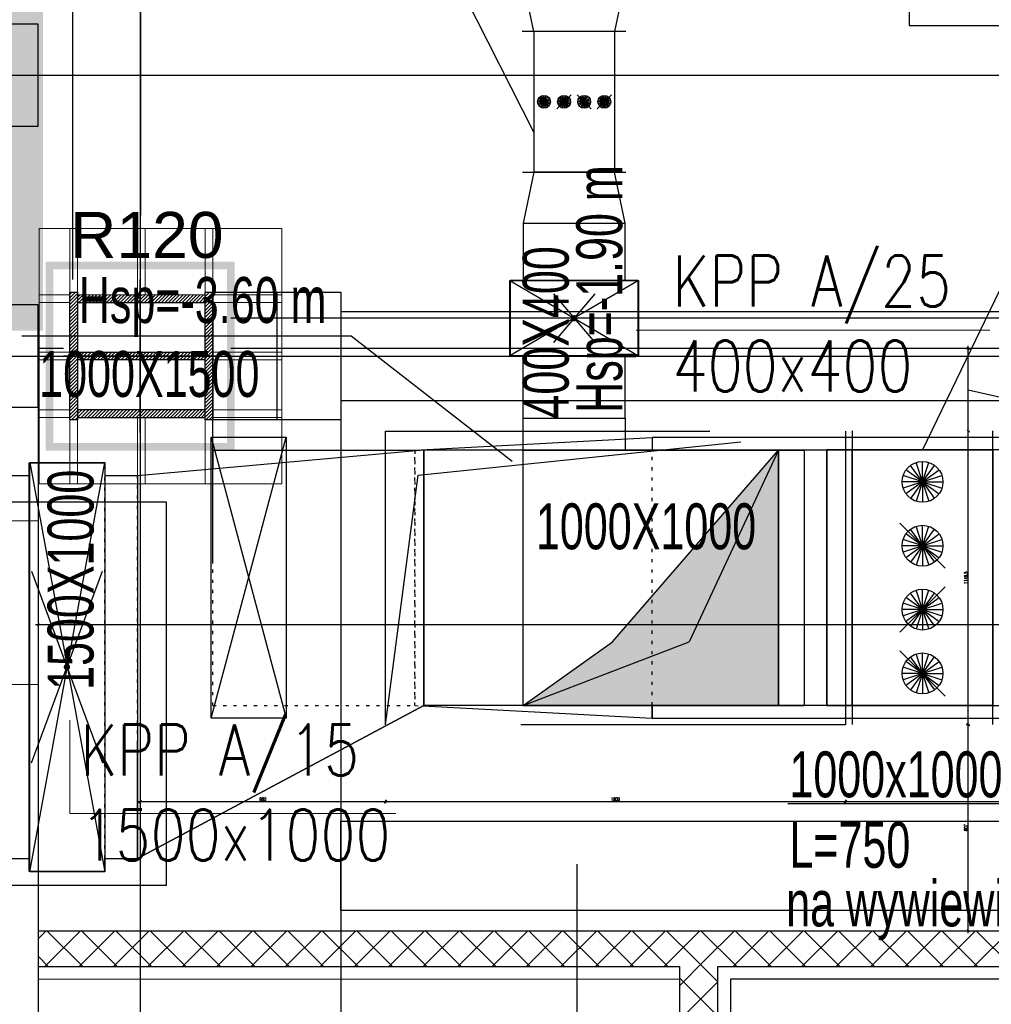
# Model space of a CAD drawing. Header units: centimetres. Extents: x -228435 to 46820, y -89367 to 152985.
# Tile 115 of 252: x -59012 to -55209, y 74462 to 78317. Entities that reach past the tile are written whole.
import ezdxf
from ezdxf.enums import TextEntityAlignment as Align

# ---------------------------------------------------------------- set-up
doc = ezdxf.new("R2010")
doc.units = ezdxf.units.CM
doc.header["$LTSCALE"] = 50
doc.header["$PDMODE"] = 35
doc.header["$PDSIZE"] = 0.1
for name, pattern in [('CADVENT_BELOW_FLOOR', [7.5, 6, -1.5]), ('CADVENT_CONTINUOUS', [2, 1, 1]), ('CADVENT_HIDDEN', [0.8, 0.25, -0.55]), ('Kondygnacja  -0_5$0$DIVIDE', [31.75, 12.7, -6.35, 0, -6.35, 0, -6.35]), ('Kondygnacja  -0_5$0$HIDDEN', [9.525, 6.35, -3.175]), ('Kondygnacja  -0_5$0$HIDDEN2', [4.7625, 3.175, -1.5875]), ('Kondygnacja  -0_5$0$HIDDENX2', [19.05, 12.7, -6.35]), ('Osie rzutów$0$DASHDOT2', [12.7, 6.35, -3.175, 0, -3.175])]:
    doc.linetypes.add(name, pattern=pattern)
doc.layers.get('0').update_dxf_attribs({"color": 8})
doc.layers.get('DEFPOINTS').update_dxf_attribs({"color": 8})
for name, color, linetype in [('bgde-nawiewEXP', 1, 'Continuous'), ('bgde-nawiewHIDDEN', 1, 'Continuous'), ('bgde-tekst', 7, 'Continuous'), ('bgde-wywiewDETAILS', 5, 'Continuous'), ('bgde-wywiewEXP', 5, 'Continuous'), ('bgde-wywiewHIDDEN', 5, 'Continuous'), ('bgde_redukcja', 3, 'Continuous'), ('bgde_urządzenia', 3, 'Continuous'), ('bgde_VAV', 7, 'Continuous'), ('bgde_wymiary tłumik VAV', 7, 'Continuous'), ('Kondygnacja  -0_5$0$ARCH_ETAPOWANIE', 8, 'Kondygnacja  -0_5$0$DIVIDE'), ('Kondygnacja  -0_5$0$ARCH_GK', 8, 'Continuous'), ('Kondygnacja  -0_5$0$ARCH_INFO_ODPORNOŚĆ OGNIOWA', 8, 'Continuous'), ('Kondygnacja  -0_5$0$ARCH_INFO_OPISY_PRZEGRODY', 8, 'Continuous'), ('Kondygnacja  -0_5$0$ARCH_KONSTR_POWYŻEJ RZUTU', 8, 'Kondygnacja  -0_5$0$HIDDEN'), ('Kondygnacja  -0_5$0$ARCH_KONSTR_POWYŻEJ RZUTU_IST', 8, 'Kondygnacja  -0_5$0$HIDDEN2'), ('Kondygnacja  -0_5$0$ARCH_MUROWANE_IST', 8, 'Continuous'), ('Kondygnacja  -0_5$0$ARCH_STROP', 8, 'Continuous'), ('Kondygnacja  -0_5$0$ARCH_SŁUPY', 8, 'Continuous'), ('Kondygnacja  -0_5$0$ARCH_ŚLUSARKA_DRZWI', 8, 'Continuous'), ('Kondygnacja  -0_5$0$ARCH_ŻELBET_IST', 8, 'Continuous'), ('Osie rzutów$0$ARCH_INFO_OSIE_IST', 8, 'Osie rzutów$0$DASHDOT2'), ('Osie rzutów$0$ARCH_INFO_OSIE_OPISY_IST', 8, 'Continuous')]:
    doc.layers.add(name, color=color, linetype=linetype)
for name, color, linetype, lineweight in [('bgde_chłodnice i nagrzewnice', 194, 'Continuous', 30), ('bgde_klapy opis', 2, 'Continuous', 20), ('bgde_klapy p.poż.', 240, 'Continuous', 30), ('Kondygnacja  -0_5$0$ARCH_INFO_WYMIARY', 8, 'Continuous', 9), ('Kondygnacja  -0_5$0$ARCH_WIDOK', 8, 'Continuous', 13)]:
    doc.layers.add(name, color=color, linetype=linetype, lineweight=lineweight)
doc.styles.add('Kondygnacja  -0_5$0$Arial', font='ARIAL.TTF')
doc.styles.add('Kondygnacja  -0_5$0$Romans', font='Romans.shx', dxfattribs={"width": 0.7})
doc.styles.add('st rom', font='Romans.shx', dxfattribs={"width": 0.8})
doc.dimstyles.new('Kondygnacja  -0_5$0$Wymiary 1-100', dxfattribs={"dimtxt": 12, "dimasz": 10, "dimexe": 5, "dimexo": 0, "dimgap": 4, "dimtad": 1, "dimrnd": 0.5, "dimzin": 12, "dimdsep": 46, "dimtxsty": 'Kondygnacja  -0_5$0$Romans', "dimblk": 'Kondygnacja  -0_5$0$_Oblique', "dimcen": 10, "dimdle": 10, "dimclrt": 55, "dimazin": 0, "dimtfac": 1, "dimtmove": 1, "dimatfit": 3, "dimfxl": 0, "dimtolj": 1, "dimtzin": 0, "dimarcsym": 0})
pattern_1 = [(45, (-121140, 27000), (-6.7351921, 6.7351921), [])]

# ---------------------------------------------------------------- blocks, each defined once
blk = doc.blocks.new('Osie rzutów')
at = {"layer": 'Osie rzutów$0$ARCH_INFO_OSIE_IST', "ltscale": 10}
for p, q in [((6260.29, 12255), (6260.06, 15006.6)), ((6260, 12510), (6260, 4623.26)), ((4436.04, 12310), (13655, 12310)), ((6260, 12170), (6260, 12230)), ((4436.04, 12200), (13655, 12200)), ((6290, 12200), (6230, 12200))]:
    blk.add_line(p, q, dxfattribs=at)
blk = doc.blocks.new('Kondygnacja  -0_5$0$_Oblique')
at = {"color": 0, "linetype": 'ByBlock', "lineweight": -2}
blk.add_line((-0.5, -0.5), (0.5, 0.5), dxfattribs=at)
blk = doc.blocks.new('*D122')
at = {"layer": 'DEFPOINTS', "color": 0}
for p in [(-55780, 75556.5, -1600), (-52540, 75555.6), (-55780, 75255)]:
    blk.add_point(p, dxfattribs=at)
at = {"layer": 'Kondygnacja  -0_5$0$ARCH_INFO_WYMIARY', "color": 0, "lineweight": -2}
for p, q in [((-52530, 75255), (-55790, 75255)), ((-55780, 75252.4), (-55780, 75250)), ((-52540, 75263), (-52540, 75250))]:
    blk.add_line(p, q, dxfattribs=at)
at = {"layer": 'Kondygnacja  -0_5$0$ARCH_INFO_WYMIARY', "color": 0, "lineweight": -2, "xscale": 10, "yscale": 10, "zscale": 10, "rotation": 180}
blk.add_blockref('Kondygnacja  -0_5$0$_Oblique', (-55780, 75255), dxfattribs=at)
at = {"layer": 'Kondygnacja  -0_5$0$ARCH_INFO_WYMIARY', "color": 0, "lineweight": -2, "xscale": 10, "yscale": 10, "zscale": 10}
blk.add_blockref('Kondygnacja  -0_5$0$_Oblique', (-52540, 75255), dxfattribs=at)
at = {"layer": 'Kondygnacja  -0_5$0$ARCH_INFO_WYMIARY', "color": 55, "insert": (-53803.9, 75265), "char_height": 12, "attachment_point": 5, "style": 'Kondygnacja  -0_5$0$Romans'}
blk.add_mtext('\\A1;3240', dxfattribs=at)
blk = doc.blocks.new('*D123')
at = {"layer": 'DEFPOINTS', "color": 0}
for p in [(-57580, 75556.5, -1600), (-55780, 75555.6), (-57580, 75255)]:
    blk.add_point(p, dxfattribs=at)
at = {"layer": 'Kondygnacja  -0_5$0$ARCH_INFO_WYMIARY', "color": 0, "lineweight": -2}
for p, q in [((-55770, 75255), (-57590, 75255)), ((-57580, 75252.4), (-57580, 75250)), ((-55780, 75263), (-55780, 75250))]:
    blk.add_line(p, q, dxfattribs=at)
at = {"layer": 'Kondygnacja  -0_5$0$ARCH_INFO_WYMIARY', "color": 0, "lineweight": -2, "xscale": 10, "yscale": 10, "zscale": 10, "rotation": 180}
blk.add_blockref('Kondygnacja  -0_5$0$_Oblique', (-57580, 75255), dxfattribs=at)
at = {"layer": 'Kondygnacja  -0_5$0$ARCH_INFO_WYMIARY', "color": 0, "lineweight": -2, "xscale": 10, "yscale": 10, "zscale": 10}
blk.add_blockref('Kondygnacja  -0_5$0$_Oblique', (-55780, 75255), dxfattribs=at)
at = {"layer": 'Kondygnacja  -0_5$0$ARCH_INFO_WYMIARY', "color": 55, "insert": (-56680, 75265), "char_height": 12, "attachment_point": 5, "style": 'Kondygnacja  -0_5$0$Romans'}
blk.add_mtext('\\A1;1800', dxfattribs=at)
blk = doc.blocks.new('*D124')
at = {"layer": 'DEFPOINTS', "color": 0}
for p in [(-55644.6, 77030), (-55299.1, 77030), (-55780.9, 76706.5, -1600)]:
    blk.add_point(p, dxfattribs=at)
at = {"layer": 'Kondygnacja  -0_5$0$ARCH_INFO_WYMIARY', "color": 0, "lineweight": -2}
for p, q in [((-55307.1, 77030), (-55294.1, 77030)), ((-55299.1, 76696.5), (-55299.1, 77040)), ((-55299.1, 76868.3), (-54939.1, 76784.9)), ((-54939.1, 76784.9), (-54939.1, 76743.3)), ((-55297.9, 76706.5), (-55294.1, 76706.5))]:
    blk.add_line(p, q, dxfattribs=at)
at = {"layer": 'Kondygnacja  -0_5$0$ARCH_INFO_WYMIARY', "color": 0, "lineweight": -2, "xscale": 10, "yscale": 10, "zscale": 10}
for p, rotation in [((-55299.1, 77030), 90), ((-55299.1, 76706.5), 270)]:
    blk.add_blockref('Kondygnacja  -0_5$0$_Oblique', p, dxfattribs=dict(at, rotation=rotation))
at = {"layer": 'Kondygnacja  -0_5$0$ARCH_INFO_WYMIARY', "color": 55, "insert": (-54949.1, 76764.1), "char_height": 12, "attachment_point": 5, "rotation": 90, "style": 'Kondygnacja  -0_5$0$Romans'}
blk.add_mtext('\\A1;323.5', dxfattribs=at)
blk = doc.blocks.new('*D125')
at = {"layer": 'DEFPOINTS', "color": 0}
for p in [(-55780, 76706.5, -1600), (-55299.1, 76706.5), (-55780.9, 75557, -1600)]:
    blk.add_point(p, dxfattribs=at)
at = {"layer": 'Kondygnacja  -0_5$0$ARCH_INFO_WYMIARY', "color": 0, "lineweight": -2}
for p, q in [((-55299.1, 75547), (-55299.1, 76716.5)), ((-55297.9, 76706.5), (-55294.1, 76706.5)), ((-55297.9, 75557), (-55294.1, 75557))]:
    blk.add_line(p, q, dxfattribs=at)
at = {"layer": 'Kondygnacja  -0_5$0$ARCH_INFO_WYMIARY', "color": 0, "lineweight": -2, "xscale": 10, "yscale": 10, "zscale": 10}
for p, rotation in [((-55299.1, 76706.5), 90), ((-55299.1, 75557), 270)]:
    blk.add_blockref('Kondygnacja  -0_5$0$_Oblique', p, dxfattribs=dict(at, rotation=rotation))
at = {"layer": 'Kondygnacja  -0_5$0$ARCH_INFO_WYMIARY', "color": 55, "insert": (-55309.1, 76131.8), "char_height": 12, "attachment_point": 5, "rotation": 90, "style": 'Kondygnacja  -0_5$0$Romans'}
blk.add_mtext('\\A1;1149.5', dxfattribs=at)
blk = doc.blocks.new('*D126')
at = {"layer": 'DEFPOINTS', "color": 0}
for p in [(-55644.6, 75557), (-55299.1, 75557), (-55780.9, 74750)]:
    blk.add_point(p, dxfattribs=at)
at = {"layer": 'Kondygnacja  -0_5$0$ARCH_INFO_WYMIARY', "color": 0, "lineweight": -2}
for p, q in [((-55299.1, 74740), (-55299.1, 75567)), ((-55307.1, 75557), (-55294.1, 75557)), ((-55307.1, 74750), (-55294.1, 74750))]:
    blk.add_line(p, q, dxfattribs=at)
at = {"layer": 'Kondygnacja  -0_5$0$ARCH_INFO_WYMIARY', "color": 0, "lineweight": -2, "xscale": 10, "yscale": 10, "zscale": 10}
for p, rotation in [((-55299.1, 75557), 90), ((-55299.1, 74750), 270)]:
    blk.add_blockref('Kondygnacja  -0_5$0$_Oblique', p, dxfattribs=dict(at, rotation=rotation))
at = {"layer": 'Kondygnacja  -0_5$0$ARCH_INFO_WYMIARY', "color": 55, "insert": (-55309.1, 75153.5), "char_height": 12, "attachment_point": 5, "rotation": 90, "style": 'Kondygnacja  -0_5$0$Romans'}
blk.add_mtext('\\A1;807', dxfattribs=at)
blk = doc.blocks.new('*D130')
at = {"layer": 'DEFPOINTS', "color": 0}
for p in [(-58540, 75556.5), (-57580, 75555.6), (-58540, 75255)]:
    blk.add_point(p, dxfattribs=at)
at = {"layer": 'Kondygnacja  -0_5$0$ARCH_INFO_WYMIARY', "color": 0, "lineweight": -2}
for p, q in [((-57570, 75255), (-58550, 75255)), ((-58540, 75263), (-58540, 75250)), ((-57580, 75263), (-57580, 75250))]:
    blk.add_line(p, q, dxfattribs=at)
at = {"layer": 'Kondygnacja  -0_5$0$ARCH_INFO_WYMIARY', "color": 0, "lineweight": -2, "xscale": 10, "yscale": 10, "zscale": 10, "rotation": 180}
blk.add_blockref('Kondygnacja  -0_5$0$_Oblique', (-58540, 75255), dxfattribs=at)
at = {"layer": 'Kondygnacja  -0_5$0$ARCH_INFO_WYMIARY', "color": 0, "lineweight": -2, "xscale": 10, "yscale": 10, "zscale": 10}
blk.add_blockref('Kondygnacja  -0_5$0$_Oblique', (-57580, 75255), dxfattribs=at)
at = {"layer": 'Kondygnacja  -0_5$0$ARCH_INFO_WYMIARY', "color": 55, "insert": (-58060, 75265), "char_height": 12, "attachment_point": 5, "style": 'Kondygnacja  -0_5$0$Romans'}
blk.add_mtext('\\A1;960', dxfattribs=at)
blk = doc.blocks.new('*D139')
at = {"layer": 'DEFPOINTS', "color": 0}
for p in [(-58940, 76554.6), (-46830, 76500), (-46830, 75949.4)]:
    blk.add_point(p, dxfattribs=at)
at = {"layer": 'Kondygnacja  -0_5$0$ARCH_INFO_WYMIARY', "color": 0, "lineweight": -2}
for p, q in [((-58950, 75949.4), (-46820, 75949.4)), ((-58940, 75957.4), (-58940, 75944.4)), ((-46830, 75957.4), (-46830, 75944.4))]:
    blk.add_line(p, q, dxfattribs=at)
at = {"layer": 'Kondygnacja  -0_5$0$ARCH_INFO_WYMIARY', "color": 0, "lineweight": -2, "xscale": 10, "yscale": 10, "zscale": 10, "rotation": 180}
blk.add_blockref('Kondygnacja  -0_5$0$_Oblique', (-58940, 75949.4), dxfattribs=at)
at = {"layer": 'Kondygnacja  -0_5$0$ARCH_INFO_WYMIARY', "color": 0, "lineweight": -2, "xscale": 10, "yscale": 10, "zscale": 10}
blk.add_blockref('Kondygnacja  -0_5$0$_Oblique', (-46830, 75949.4), dxfattribs=at)
at = {"layer": 'Kondygnacja  -0_5$0$ARCH_INFO_WYMIARY', "color": 55, "insert": (-52885, 75959.4), "char_height": 12, "attachment_point": 5, "style": 'Kondygnacja  -0_5$0$Romans'}
blk.add_mtext('\\A1;12110', dxfattribs=at)
blk = doc.blocks.new('Kondygnacja  -0_5$0$konstrukcja istniejąca -0.5')
at = {"layer": 'Kondygnacja  -0_5$0$ARCH_KONSTR_POWYŻEJ RZUTU_IST', "ltscale": 10}
for p, q in [((6288.46, 4975), (6288.46, 12225)), ((6288.46, 12225), (6338.46, 12225)), ((6288.46, 12175), (6288.46, 12225)), ((6288.46, 12225), (6338.46, 12225)), ((6338.46, 12217.5), (7382, 12217.5)), ((7382, 12182.5), (6338.46, 12182.5)), ((6338.46, 12175), (6288.46, 12175))]:
    blk.add_line(p, q, dxfattribs=at)
for points in [[(6313.46, 12225), (6313.46, 12175)], [(6338.46, 12225), (6338.46, 12175)], [(6338.46, 12175), (6338.46, 11025)], [(7382, 11982.89), (6338.46, 11982.89), (6338.46, 12017.89), (7382, 12017.89)]]:
    blk.add_lwpolyline(points, dxfattribs=at)
blk = doc.blocks.new('01')
at = {"layer": 'bgde_VAV', "color": 3, "linetype": 'Continuous', "lineweight": -2}
for p, q in [((-55753.3, 76707.4), (-55753.3, 76632.4)), ((-55203.3, 76632.4), (-55203.3, 76707.4)), ((-55753.3, 76632.4), (-55753.3, 75632.4)), ((-55203.3, 75632.4), (-55203.3, 76632.4)), ((-55753.3, 75632.4), (-55753.3, 75557.4)), ((-55203.3, 75557.4), (-55203.3, 75632.4))]:
    blk.add_line(p, q, dxfattribs=at)
at = {"layer": 'bgde_VAV', "color": 3, "linetype": 'ByBlock', "lineweight": -2}
for p, q in [((-55203.3, 76632.4), (-55753.3, 76632.4)), ((-55203.3, 75632.4), (-55753.3, 75632.4))]:
    blk.add_line(p, q, dxfattribs=at)
at = {"layer": 'bgde_VAV', "color": 3, "linetype": 'Continuous', "lineweight": -3}
for p, q in [((-55478.3, 76507.4), (-55525.3, 76572.1)), ((-55478.3, 76507.4), (-55503, 76583.5)), ((-55478.3, 76507.4), (-55478.3, 76587.4)), ((-55478.3, 76507.4), (-55453.6, 76583.5)), ((-55478.3, 76507.4), (-55431.3, 76572.1)), ((-55478.3, 76507.4), (-55554.4, 76532.1)), ((-55478.3, 76507.4), (-55543, 76554.4)), ((-55478.3, 76507.4), (-55413.6, 76554.4)), ((-55478.3, 76507.4), (-55402.2, 76532.1)), ((-55478.3, 76507.4), (-55558.3, 76507.4)), ((-55478.3, 76507.4), (-55554.4, 76482.7)), ((-55478.3, 76507.4), (-55543, 76460.4)), ((-55478.3, 76507.4), (-55525.3, 76442.7)), ((-55478.3, 76507.4), (-55503, 76431.3)), ((-55478.3, 76507.4), (-55398.3, 76507.4)), ((-55478.3, 76507.4), (-55402.2, 76482.7)), ((-55478.3, 76507.4), (-55413.6, 76460.4)), ((-55478.3, 76507.4), (-55431.3, 76442.7)), ((-55478.3, 76507.4), (-55453.6, 76431.3)), ((-55478.3, 76507.4), (-55478.3, 76427.4)), ((-55389.9, 76169), (-55566.7, 76345.8)), ((-55478.3, 76257.4), (-55503, 76333.5)), ((-55478.3, 76257.4), (-55478.3, 76337.4)), ((-55478.3, 76257.4), (-55453.6, 76333.5)), ((-55478.3, 76257.4), (-55543, 76304.4)), ((-55478.3, 76257.4), (-55525.3, 76322.1)), ((-55478.3, 76257.4), (-55431.3, 76322.1)), ((-55478.3, 76257.4), (-55413.6, 76304.4)), ((-55478.3, 76257.4), (-55558.3, 76257.4)), ((-55478.3, 76257.4), (-55554.4, 76282.1)), ((-55478.3, 76257.4), (-55554.4, 76232.7)), ((-55478.3, 76257.4), (-55543, 76210.4)), ((-55478.3, 76257.4), (-55525.3, 76192.7)), ((-55478.3, 76257.4), (-55503, 76181.3)), ((-55478.3, 76257.4), (-55402.2, 76282.1)), ((-55478.3, 76257.4), (-55398.3, 76257.4)), ((-55478.3, 76257.4), (-55402.2, 76232.7)), ((-55478.3, 76257.4), (-55413.6, 76210.4)), ((-55478.3, 76257.4), (-55431.3, 76192.7)), ((-55478.3, 76257.4), (-55453.6, 76181.3)), ((-55478.3, 76257.4), (-55478.3, 76177.4)), ((-55566.7, 75919), (-55389.9, 76095.8)), ((-55478.3, 76007.4), (-55525.3, 76072.1)), ((-55478.3, 76007.4), (-55503, 76083.5)), ((-55478.3, 76007.4), (-55478.3, 76087.4)), ((-55478.3, 76007.4), (-55453.6, 76083.5)), ((-55478.3, 76007.4), (-55431.3, 76072.1)), ((-55478.3, 76007.4), (-55554.4, 76032.1)), ((-55478.3, 76007.4), (-55543, 76054.4)), ((-55478.3, 76007.4), (-55413.6, 76054.4)), ((-55478.3, 76007.4), (-55402.2, 76032.1)), ((-55478.3, 76007.4), (-55558.3, 76007.4)), ((-55478.3, 76007.4), (-55554.4, 75982.7)), ((-55478.3, 76007.4), (-55543, 75960.4)), ((-55478.3, 76007.4), (-55525.3, 75942.7)), ((-55478.3, 76007.4), (-55503, 75931.3)), ((-55478.3, 76007.4), (-55398.3, 76007.4)), ((-55478.3, 76007.4), (-55402.2, 75982.7)), ((-55478.3, 76007.4), (-55413.6, 75960.4)), ((-55478.3, 76007.4), (-55431.3, 75942.7)), ((-55478.3, 76007.4), (-55453.6, 75931.3)), ((-55478.3, 76007.4), (-55478.3, 75927.4)), ((-55389.9, 75669), (-55566.7, 75845.8)), ((-55478.3, 75757.4), (-55503, 75833.5)), ((-55478.3, 75757.4), (-55478.3, 75837.4)), ((-55478.3, 75757.4), (-55453.6, 75833.5)), ((-55478.3, 75757.4), (-55543, 75804.4)), ((-55478.3, 75757.4), (-55525.3, 75822.1)), ((-55478.3, 75757.4), (-55431.3, 75822.1)), ((-55478.3, 75757.4), (-55413.6, 75804.4)), ((-55478.3, 75757.4), (-55558.3, 75757.4)), ((-55478.3, 75757.4), (-55554.4, 75782.1)), ((-55478.3, 75757.4), (-55554.4, 75732.7)), ((-55478.3, 75757.4), (-55543, 75710.4)), ((-55478.3, 75757.4), (-55525.3, 75692.7)), ((-55478.3, 75757.4), (-55503, 75681.3)), ((-55478.3, 75757.4), (-55402.2, 75782.1)), ((-55478.3, 75757.4), (-55398.3, 75757.4)), ((-55478.3, 75757.4), (-55402.2, 75732.7)), ((-55478.3, 75757.4), (-55413.6, 75710.4)), ((-55478.3, 75757.4), (-55431.3, 75692.7)), ((-55478.3, 75757.4), (-55453.6, 75681.3)), ((-55478.3, 75757.4), (-55478.3, 75677.4))]:
    blk.add_line(p, q, dxfattribs=at)
at = {"layer": 'bgde_VAV', "color": 3}
blk.add_lwpolyline([(-55753.3, 76632.4), (-55203.3, 76632.4), (-55203.3, 75632.4), (-55753.3, 75632.4)], close=True, dxfattribs=at)
at = {"layer": 'bgde_VAV', "color": 3, "linetype": 'Continuous', "lineweight": -3}
for centre in [(-55478.3, 76507.4), (-55478.3, 76257.4), (-55478.3, 76007.4), (-55478.3, 75757.4)]:
    blk.add_ellipse(centre, major_axis=(80, 0), ratio=1, start_param=-1.570796, end_param=4.712389, dxfattribs=at)
blk = doc.blocks.new('315')
at = {"layer": 'bgde_VAV', "color": 3, "linetype": 'Continuous', "lineweight": -2}
for p, q in [((-3942.4, 66705.7), (-3942.4, 66660.7)), ((-3392.4, 66661.5), (-3392.4, 66706.5)), ((-3942.4, 66660.7), (-3942.4, 66345.7)), ((-3392.4, 66346.5), (-3392.4, 66661.5)), ((-3942.4, 66345.7), (-3942.4, 66300.7)), ((-3392.4, 66301.5), (-3392.4, 66346.5))]:
    blk.add_line(p, q, dxfattribs=at)
at = {"layer": 'bgde_VAV', "color": 3, "linetype": 'ByBlock', "lineweight": -2}
for p, q in [((-3942.4, 66661.5), (-3392.4, 66661.5)), ((-3942.4, 66346.5), (-3392.4, 66346.5))]:
    blk.add_line(p, q, dxfattribs=at)
at = {"layer": 'bgde_VAV', "color": 3, "linetype": 'Continuous', "lineweight": -3}
for p, q in [((-3695.2, 66650), (-3639.6, 66594.3)), ((-3667.4, 66622.1), (-3692.6, 66622.1)), ((-3667.4, 66622.1), (-3691.4, 66629.9)), ((-3667.4, 66622.1), (-3691.4, 66614.3)), ((-3667.4, 66622.1), (-3687.8, 66636.9)), ((-3667.4, 66622.1), (-3687.8, 66607.3)), ((-3667.4, 66622.1), (-3682.2, 66642.5)), ((-3667.4, 66622.1), (-3682.2, 66601.7)), ((-3667.4, 66622.1), (-3675.2, 66646.1)), ((-3667.4, 66622.1), (-3675.2, 66598.1)), ((-3667.4, 66622.1), (-3667.4, 66647.3)), ((-3667.4, 66622.1), (-3659.6, 66646.1)), ((-3667.4, 66622.1), (-3652.6, 66642.5)), ((-3667.4, 66622.1), (-3647, 66636.9)), ((-3667.4, 66622.1), (-3643.4, 66629.9)), ((-3667.4, 66622.1), (-3642.2, 66622.1)), ((-3667.4, 66622.1), (-3643.4, 66614.3)), ((-3667.4, 66622.1), (-3647, 66607.3)), ((-3667.4, 66622.1), (-3652.6, 66601.7)), ((-3667.4, 66622.1), (-3659.6, 66598.1)), ((-3667.4, 66622.1), (-3667.4, 66596.9)), ((-3639.6, 66571.2), (-3695.2, 66515.5)), ((-3667.4, 66543.4), (-3692.6, 66543.4)), ((-3667.4, 66543.4), (-3691.4, 66551.1)), ((-3667.4, 66543.4), (-3691.4, 66535.6)), ((-3667.4, 66543.4), (-3687.8, 66558.2)), ((-3667.4, 66543.4), (-3687.8, 66528.5)), ((-3667.4, 66543.4), (-3682.2, 66563.7)), ((-3667.4, 66543.4), (-3682.2, 66523)), ((-3667.4, 66543.4), (-3675.2, 66567.3)), ((-3667.4, 66543.4), (-3675.2, 66519.4)), ((-3667.4, 66543.4), (-3667.4, 66568.6)), ((-3667.4, 66543.4), (-3659.6, 66567.3)), ((-3667.4, 66543.4), (-3652.6, 66563.7)), ((-3667.4, 66543.4), (-3647, 66558.2)), ((-3667.4, 66543.4), (-3643.4, 66551.1)), ((-3667.4, 66543.4), (-3642.2, 66543.4)), ((-3667.4, 66543.4), (-3643.4, 66535.6)), ((-3667.4, 66543.4), (-3647, 66528.5)), ((-3667.4, 66543.4), (-3652.6, 66523)), ((-3667.4, 66543.4), (-3659.6, 66519.4)), ((-3667.4, 66543.4), (-3667.4, 66518.2)), ((-3695.2, 66492.5), (-3639.6, 66436.8)), ((-3667.4, 66464.6), (-3692.6, 66464.6)), ((-3667.4, 66464.6), (-3691.4, 66472.4)), ((-3667.4, 66464.6), (-3691.4, 66456.8)), ((-3667.4, 66464.6), (-3687.8, 66479.4)), ((-3667.4, 66464.6), (-3687.8, 66449.8)), ((-3667.4, 66464.6), (-3682.2, 66485)), ((-3667.4, 66464.6), (-3682.2, 66444.2)), ((-3667.4, 66464.6), (-3675.2, 66488.6)), ((-3667.4, 66464.6), (-3675.2, 66440.6)), ((-3667.4, 66464.6), (-3667.4, 66489.8)), ((-3667.4, 66464.6), (-3659.6, 66488.6)), ((-3667.4, 66464.6), (-3652.6, 66485)), ((-3667.4, 66464.6), (-3647, 66479.4)), ((-3667.4, 66464.6), (-3643.4, 66472.4)), ((-3667.4, 66464.6), (-3642.2, 66464.6)), ((-3667.4, 66464.6), (-3643.4, 66456.8)), ((-3667.4, 66464.6), (-3647, 66449.8)), ((-3667.4, 66464.6), (-3652.6, 66444.2)), ((-3667.4, 66464.6), (-3659.6, 66440.6)), ((-3667.4, 66464.6), (-3667.4, 66439.4)), ((-3667.4, 66385.9), (-3692.6, 66385.9)), ((-3667.4, 66385.9), (-3691.4, 66393.6)), ((-3667.4, 66385.9), (-3691.4, 66378.1)), ((-3667.4, 66385.9), (-3687.8, 66400.7)), ((-3667.4, 66385.9), (-3687.8, 66371)), ((-3667.4, 66385.9), (-3682.2, 66406.2)), ((-3667.4, 66385.9), (-3682.2, 66365.5)), ((-3667.4, 66385.9), (-3675.2, 66409.8)), ((-3667.4, 66385.9), (-3675.2, 66361.9)), ((-3667.4, 66385.9), (-3667.4, 66411.1)), ((-3667.4, 66385.9), (-3659.6, 66409.8)), ((-3667.4, 66385.9), (-3652.6, 66406.2)), ((-3667.4, 66385.9), (-3647, 66400.7)), ((-3667.4, 66385.9), (-3643.4, 66393.6)), ((-3667.4, 66385.9), (-3642.2, 66385.9)), ((-3667.4, 66385.9), (-3643.4, 66378.1)), ((-3667.4, 66385.9), (-3647, 66371)), ((-3667.4, 66385.9), (-3652.6, 66365.5)), ((-3667.4, 66385.9), (-3659.6, 66361.9)), ((-3667.4, 66385.9), (-3667.4, 66360.7))]:
    blk.add_line(p, q, dxfattribs=at)
for centre in [(-3667.4, 66622.1), (-3667.4, 66543.4), (-3667.4, 66464.6), (-3667.4, 66385.9)]:
    blk.add_ellipse(centre, major_axis=(0, 25.2), ratio=1, start_param=-1.570796, end_param=4.712389, dxfattribs=at)
blk = doc.blocks.new('*a440')
at = {"layer": 'bgde-tekst'}
blk.add_line((0, 0), (1289, 0), dxfattribs=at)
blk = doc.blocks.new('A$C093B0ABC')
at = {"layer": 'bgde-wywiewEXP', "linetype": 'CADVENT_BELOW_FLOOR', "elevation": 348}
blk.add_lwpolyline([(1018.33, 6980.33), (1021.4, 7014.04), (1030.51, 7044.06), (1045.29, 7071.72), (1065.19, 7095.96), (1089.44, 7115.86), (1117.1, 7130.65), (1147.11, 7139.75), (1180.83, 7142.83), (1180.83, 6992.83), (1270.22, 6992.83), (1270.22, 7142.83), (1180.83, 7142.83), (1180.83, 6992.83), (1176.38, 6992.64), (1174.5, 6992.07), (1172.77, 6991.14), (1171.26, 6989.9), (1170.01, 6988.38), (1169.09, 6986.65), (1168.52, 6984.78), (1168.33, 6980.33), (1093.35, 6980.33)], close=True, dxfattribs=at)

msp = doc.modelspace()

# ---------------------------------------------------------------- hatches: boundary and pattern name
at = {"layer": 'bgde_chłodnice i nagrzewnice'}
msp.add_hatch(color=256, dxfattribs=at).paths.add_polyline_path([(-57041.396, 75631.432), (-56691.396, 75881.432), (-56041.396, 76631.432), (-56041.396, 75631.432)])
at = {"layer": 'bgde_urządzenia'}
msp.add_hatch(color=256, dxfattribs=at).paths.add_polyline_path([(-57041.394, 75631.432), (-56691.394, 75881.432), (-56041.394, 76631.432), (-56041.394, 75631.432)])
at = {"layer": 'Kondygnacja  -0_5$0$ARCH_GK', "linetype": 'Continuous', "lineweight": -3}
h = msp.add_hatch(dxfattribs=at)
h.set_pattern_fill('ANSI37', color=256, scale=30, style=0)
h.set_pattern_definition([(45, (-121140, -45000), (-67.35192, 67.35192), []), (135, (-121140, -45000), (-67.35192, -67.35192), [])])
h.paths.add_polyline_path([(-58940, 74750), (-58940, 74610), (-56430, 74610), (-56355, 74644.167), (-56355, 74750)], flags=0)
h.paths.add_polyline_path([(-56355, 74750), (-56355, 74644.167), (-56280, 74610), (-9802.153, 74610), (-9744.163, 74750)], flags=0)
h = msp.add_hatch(dxfattribs=at)
h.set_pattern_fill('ANSI37', color=256, scale=30, style=0)
h.set_pattern_definition([(45, (-121140, -45000), (-67.35192, 67.35192), []), (135, (-121140, -45000), (-67.35192, -67.35192), [])])
h.paths.add_polyline_path([(-56430, 70900), (-56280, 71050), (-56280, 74610), (-56355, 74644.167), (-56430, 74610)], flags=0)
at = {"layer": 'Kondygnacja  -0_5$0$ARCH_SŁUPY'}
h = msp.add_hatch(dxfattribs=at)
h.set_pattern_fill('ANSI31', color=256, scale=3, style=0)
h.set_pattern_definition(pattern_1)
h.paths.add_polyline_path([(-58785.391, 77250), (-58815.391, 77250), (-58815.391, 76750), (-58785.391, 76750)])
h = msp.add_hatch(dxfattribs=at)
h.set_pattern_fill('ANSI31', color=256, scale=3, style=0)
h.set_pattern_definition(pattern_1)
h.paths.add_polyline_path([(-58285.391, 77210), (-58285.391, 77240), (-58785.391, 77240), (-58785.391, 77210)])
h = msp.add_hatch(dxfattribs=at)
h.set_pattern_fill('ANSI31', color=256, scale=3, style=0)
h.set_pattern_definition(pattern_1)
h.paths.add_polyline_path([(-58255.391, 77250), (-58285.391, 77250), (-58285.391, 76750), (-58255.391, 76750)])
h = msp.add_hatch(dxfattribs=at)
h.set_pattern_fill('ANSI31', color=256, scale=3, style=0)
h.set_pattern_definition(pattern_1)
h.paths.add_polyline_path([(-58285.391, 76985), (-58285.391, 77015), (-58785.391, 77015), (-58785.391, 76985)])
h = msp.add_hatch(dxfattribs=at)
h.set_pattern_fill('ANSI31', color=256, scale=3, style=0)
h.set_pattern_definition(pattern_1)
h.paths.add_polyline_path([(-58285.391, 76760), (-58285.391, 76790), (-58785.391, 76790), (-58785.391, 76760)])

# ---------------------------------------------------------------- linework, layer by layer
at = {"layer": 'bgde-nawiewEXP', "linetype": 'Continuous'}
for points in [[(-58255.394, 76631.674), (-57464.626, 76631.674), (-57464.626, 76629.276), (-57464.626, 76629.276), (-57464.626, 76631.674), (-56536.095, 76681.674), (-56536.095, 76632.419)], [(-56536.095, 75632.419), (-56536.095, 75581.674), (-49476.11, 75581.674), (-49476.11, 76681.674), (-56536.095, 76681.674), (-56536.095, 76632.419)], [(-58255.394, 76631.674), (-58255.394, 76558.759)], [(-57433.867, 75630.018), (-56536.095, 75581.674), (-56536.095, 75632.419)]]:
    msp.add_lwpolyline(points, dxfattribs=at)
at = {"layer": 'bgde-nawiewHIDDEN', "linetype": 'CADVENT_HIDDEN'}
for points in [[(-58255.394, 75631.674), (-57464.626, 75631.674), (-57464.626, 76629.276), (-57464.626, 76629.276), (-57464.626, 75631.674), (-57433.867, 75630.018)], [(-56536.095, 75632.419), (-56536.095, 76632.419)], [(-56536.095, 75632.419), (-56536.095, 76632.419)], [(-58255.394, 75631.674), (-58255.394, 76558.759)]]:
    msp.add_lwpolyline(points, dxfattribs=at)
at = {"layer": 'bgde-tekst'}
msp.add_lwpolyline([(-57714.394, 77079.379), (-57084.363, 76588.344), (-57084.363, 76588.344)], dxfattribs=at)
msp.add_lwpolyline([(-57714.394, 77079.379), (-57084.363, 76588.344), (-57084.363, 76588.344)], dxfattribs=at)
at = {"layer": 'bgde-tekst', "elevation": 1920}
msp.add_lwpolyline([(-57714.394, 77079.379), (-57084.363, 76588.344), (-57084.363, 76588.344)], dxfattribs=at)
at = {"layer": 'bgde-wywiewDETAILS', "extrusion": (0, -1, 0.00014567)}
for p in [(-56041.396, 76631.432, -0.073), (-57041.396, 75631.432, 0.073)]:
    msp.add_line(p, (-56391.396, 75881.432, 0.036), dxfattribs=at)
at = {"layer": 'bgde-wywiewDETAILS'}
msp.add_lwpolyline([(-57041.396, 75631.432), (-56691.396, 75881.432), (-56041.396, 76631.432), (-56041.396, 75631.432)], close=True, dxfattribs=at)
at = {"layer": 'bgde-wywiewEXP', "linetype": 'Continuous'}
for points in [[(-55530.183, 78294.914), (-55030.183, 78294.914), (-55030.183, 79619.785), (-54929.941, 79619.785), (-54929.941, 78419.785), (-55030.183, 78419.785), (-55030.183, 79719.914), (-55530.183, 79719.914)], [(-56641.714, 78470.45), (-56684.214, 78270.45), (-56999.214, 78270.45), (-57041.714, 78470.45)], [(-56641.714, 77520.457), (-56684.214, 77720.457), (-56999.214, 77720.457), (-57041.714, 77520.457)], [(-57091.714, 77000), (-56591.714, 77000), (-56591.714, 77296), (-57091.714, 77296)], [(-55853.281, 75632.419), (-54910.12, 75632.419), (-54910.12, 76632.419), (-55103.281, 76632.419), (-55103.281, 75632.419), (-55103.281, 76632.419), (-55853.281, 76632.419)], [(-58974.912, 74982.419), (-58974.911, 76582.419), (-58678.911, 76582.419), (-58678.912, 74982.419)], [(-57041.396, 75631.27), (-55941.396, 75631.27), (-56041.396, 75631.288), (-57041.396, 75631.288)]]:
    msp.add_lwpolyline(points, close=True, dxfattribs=at)
for points in [[(-57041.714, 77520.457), (-57041.714, 77296), (-56641.714, 77296), (-56641.714, 77520.457)], [(-57041.714, 76756.328), (-56641.714, 76756.328), (-56641.714, 77000)], [(-57041.714, 76756.328), (-57041.714, 77000)], [(-57041.714, 76631.328), (-57041.714, 76756.328), (-56641.714, 76756.328), (-56641.714, 76631.576)], [(-58550.758, 76532.419), (-57429.379, 76632.419), (-57429.379, 75632.419), (-57429.379, 76632.419), (-55853.281, 76632.419), (-55853.281, 75632.419), (-57429.379, 75632.419), (-58550.758, 75032.419)], [(-57429.379, 75632.419), (-57429.379, 76632.419)], [(-57041.714, 76631.328), (-57041.396, 76631.328)], [(-57041.396, 75631.576), (-57041.396, 76631.576), (-56041.396, 76631.576)], [(-56641.714, 76632.419), (-55853.281, 76632.419), (-55853.281, 75632.419), (-55941.396, 75632.419)], [(-56041.396, 76631.288), (-55941.396, 76631.27), (-55941.396, 75631.27)], [(-58678.911, 76582.419), (-58678.911, 76582.419), (-58678.911, 76532.419)], [(-59198.488, 76532.419), (-59198.488, 75032.419), (-58974.912, 75032.419)], [(-59198.488, 76532.419), (-58974.911, 76532.419), (-58974.911, 76301.024)], [(-58974.912, 76532.419), (-58974.912, 75676.491)], [(-58678.911, 76532.419), (-58550.758, 76532.419), (-58550.759, 75032.419)], [(-58550.758, 76532.419), (-58550.758, 75032.419), (-57429.379, 75632.419)], [(-57041.396, 75631.288), (-56041.396, 75631.288), (-56041.396, 75631.576)], [(-58678.912, 75032.419), (-58550.758, 75032.419), (-58550.758, 75481.017)], [(-58678.912, 74982.419), (-58678.912, 74982.419), (-58678.912, 75032.419)]]:
    msp.add_lwpolyline(points, dxfattribs=at)
at = {"layer": 'bgde-wywiewEXP'}
for points in [[(-56922.37, 77243.497), (-56761.058, 77052.503)], [(-56761.058, 77243.497), (-56922.37, 77052.503)]]:
    msp.add_lwpolyline(points, dxfattribs=at)
msp.add_lwpolyline([(-56847.964, 77148, 12.5, 12.5, 1), (-56835.464, 77148, 12.5, 12.5, 1)], format="xyseb", close=True, dxfattribs=at)
at = {"layer": 'bgde-wywiewEXP', "linetype": 'CADVENT_CONTINUOUS'}
msp.add_lwpolyline([(-57041.396, 75631.288), (-57041.396, 75631.576), (-56041.396, 75631.576), (-56041.396, 76631.576)], dxfattribs=at)
at = {"layer": 'bgde-wywiewHIDDEN', "linetype": 'CADVENT_HIDDEN'}
for points in [[(-57041.714, 77296), (-56641.714, 77296)], [(-57041.714, 77000), (-56641.714, 77000)], [(-57041.714, 76632.419), (-56641.714, 76632.419)], [(-57041.396, 76631.328), (-56641.714, 76631.328), (-56641.714, 76631.576)], [(-57041.396, 75631.288), (-57041.396, 76631.288), (-56041.396, 76631.288), (-56041.396, 75631.288)], [(-58678.912, 75032.419), (-58678.911, 76532.419)], [(-58678.912, 75032.419), (-58678.911, 76532.419)], [(-58550.758, 75481.017), (-58550.758, 76532.419), (-58550.758, 76532.419)], [(-58974.911, 75032.419), (-58974.911, 75032.419), (-58974.911, 76301.024)], [(-58974.912, 75032.419), (-58974.911, 75032.419), (-58974.912, 75676.491)], [(-57041.396, 75632.419), (-55941.396, 75632.419)]]:
    msp.add_lwpolyline(points, dxfattribs=at)
at = {"layer": 'bgde-wywiewHIDDEN'}
for points in [[(-58965.715, 75407.274), (-58688.108, 76157.564)], [(-58965.715, 76157.564), (-58688.108, 75407.274)]]:
    msp.add_lwpolyline(points, dxfattribs=at)
msp.add_lwpolyline([(-58826.911, 75776.169, 12.5, 12.5, 1), (-58826.911, 75788.669, 12.5, 12.5, 1)], format="xyseb", close=True, dxfattribs=at)
at = {"layer": 'bgde_klapy opis'}
for p, q in [((-55214.856, 77101.294), (-56598.38, 77101.294)), ((-58937.512, 76354.766), (-61153.246, 76354.766)), ((-58937.512, 75713.764), (-61153.246, 75713.764)), ((-58815.734, 75209.027), (-58815.734, 75573.836)), ((-57540.078, 75209.027), (-58815.734, 75209.027))]:
    msp.add_line(p, q, dxfattribs=at)
at = {"layer": 'bgde_klapy p.poż.'}
for p, q in [((-57093.721, 77295.416, 1920), (-56589.579, 77000.945, 1920)), ((-56589.579, 77295.416, 1920), (-57093.721, 77000.945, 1920)), ((-58261.99, 76682.763), (-57968.322, 75582.637)), ((-58261.99, 75582.637), (-57968.322, 76682.763)), ((-58971.99, 76582.763), (-58678.322, 74980.637)), ((-58971.99, 74980.637), (-58678.322, 76582.763))]:
    msp.add_line(p, q, dxfattribs=at)
at = {"layer": 'bgde_klapy p.poż.', "elevation": 1920}
msp.add_lwpolyline([(-57093.721, 77295.416), (-56589.579, 77295.416), (-56589.579, 77000.945), (-57093.721, 77000.945)], close=True, dxfattribs=at)
at = {"layer": 'bgde_klapy p.poż.'}
for points in [[(-58261.99, 76682.763), (-57968.322, 76682.763), (-57968.322, 75582.637), (-58261.99, 75582.637)], [(-58971.99, 76582.763), (-58678.322, 76582.763), (-58678.322, 74980.637), (-58971.99, 74980.637)]]:
    msp.add_lwpolyline(points, close=True, dxfattribs=at)
at = {"layer": 'bgde_redukcja'}
msp.add_lwpolyline([(-55853.281, 76632.419), (-55753.281, 76632.419), (-55753.281, 75632.419), (-55853.281, 75632.419)], close=True, dxfattribs=at)
at = {"layer": 'bgde_VAV'}
for p, q in [((-56999.214, 77877.229), (-57483.553, 78830.59, 21.417)), ((-54668.34, 78314.395), (-55478.279, 76632.419))]:
    msp.add_line(p, q, dxfattribs=at)
at = {"layer": 'bgde_wymiary tłumik VAV'}
msp.add_line((-56005.704, 75248.607), (-55075.36, 75248.607), dxfattribs=at)
at = {"layer": 'Kondygnacja  -0_5$0$ARCH_ETAPOWANIE', "ltscale": 10, "const_width": 200, "elevation": 3000}
msp.add_lwpolyline([(-71680, -5690), (-71680, 9430), (-65010, 9430), (-65010, 10860), (-63050, 10860), (-62990, 77200), (-59020, 77200), (-59020, 89588.736), (-59420, 89588.736), (-59420.034, 102625.822), (-71890, 102620.19), (-71890, 102620.19), (-32748.04, 102637.868)], dxfattribs=at)
at = {"layer": 'Kondygnacja  -0_5$0$ARCH_GK', "linetype": 'Continuous', "lineweight": -3}
for p, q in [((-58940, 74750), (-9744.163, 74750)), ((-58940, 74750), (-58940, 74610)), ((-58940, 74610), (-56430, 74610)), ((-56430, 74610), (-56430, 70900)), ((-56280, 71050), (-56280, 74610)), ((-56280, 74610), (-9802.153, 74610))]:
    msp.add_line(p, q, dxfattribs=at)
at = {"layer": 'Kondygnacja  -0_5$0$ARCH_INFO_OPISY_PRZEGRODY'}
msp.add_lwpolyline([(-56830.063, 74296.059), (-56830.063, 75010.338)], dxfattribs=at)
at = {"layer": 'Kondygnacja  -0_5$0$ARCH_MUROWANE_IST', "ltscale": 4}
for p, q in [((-58185, 77150), (-53280, 77150)), ((-58940, 76800), (-58940, 72420))]:
    msp.add_line(p, q, dxfattribs=at)
for points in [[(-58804.183, 77300), (-58804.183, 89900), (-58804.183, 89900)], [(-58840, 77030), (-58940, 77030)], [(-53280, 77030), (-58185, 77030)]]:
    msp.add_lwpolyline(points, dxfattribs=at)
at = {"layer": 'Kondygnacja  -0_5$0$ARCH_STROP', "linetype": 'Kondygnacja  -0_5$0$HIDDENX2', "ltscale": 2, "elevation": -1599.98}
msp.add_lwpolyline([(-57580.033, 76706.544), (-55780.033, 76706.544), (-55780.033, 75556.544), (-57580.033, 75556.544)], close=True, dxfattribs=at)
msp.add_lwpolyline([(-57580.033, 75556.544), (-57452.653, 76533.708), (-55780.033, 76706.544)], dxfattribs=at)
at = {"layer": 'Kondygnacja  -0_5$0$ARCH_SŁUPY'}
for p, q in [((-58785.391, 77015), (-58285.391, 77015)), ((-58285.391, 76985), (-58785.391, 76985))]:
    msp.add_line(p, q, dxfattribs=at)
at = {"layer": 'Kondygnacja  -0_5$0$ARCH_SŁUPY', "const_width": 30}
msp.add_lwpolyline([(-58895, 77355), (-58185, 77355), (-58185, 76645), (-58895, 76645)], close=True, dxfattribs=at)
at = {"layer": 'Kondygnacja  -0_5$0$ARCH_SŁUPY'}
for points in [[(-58815.391, 77250), (-58785.391, 77250), (-58785.391, 76750), (-58815.391, 76750)], [(-58285.391, 77250), (-58255.391, 77250), (-58255.391, 76750), (-58285.391, 76750)]]:
    msp.add_lwpolyline(points, close=True, dxfattribs=at)
for points in [[(-58785.391, 77210), (-58285.391, 77210)], [(-58285.391, 76790), (-58785.391, 76790)], [(-58785.391, 76760), (-58285.391, 76760)]]:
    msp.add_lwpolyline(points, dxfattribs=at)
at = {"layer": 'Kondygnacja  -0_5$0$ARCH_WIDOK'}
msp.add_lwpolyline([(-57985.391, 77500), (-57985.391, 76500), (-58935.391, 76500), (-58935.391, 77500)], close=True, dxfattribs=at)
for points in [[(-58815.391, 77500), (-58815.391, 77250)], [(-58785.391, 77500), (-58785.391, 77250)], [(-58550.391, 77500), (-58550.391, 77240)], [(-58520.391, 77500), (-58520.391, 77240)], [(-58285.391, 77500), (-58285.391, 77250)], [(-58255.391, 77500), (-58255.391, 77250)], [(-58935.391, 77240), (-58815.391, 77240)], [(-58285.391, 77240), (-58785.391, 77240)], [(-58255.391, 77240), (-57985.391, 77240)], [(-58935.391, 77210), (-58815.391, 77210)], [(-58255.391, 77210), (-57985.391, 77210)], [(-58935.391, 77015), (-58815.391, 77015)], [(-58255.391, 77015), (-57985.391, 77015)], [(-58935.391, 76985), (-58815.391, 76985)], [(-58255.391, 76985), (-57985.391, 76985)], [(-58935.391, 76790), (-58815.391, 76790)], [(-58935.391, 76760), (-58815.391, 76760)], [(-58550.391, 76760), (-58550.391, 76500)], [(-58520.391, 76760), (-58520.391, 76500)], [(-58255.391, 76790), (-57985.391, 76790)], [(-58255.391, 76760), (-57985.391, 76760)], [(-58815.391, 76750), (-58815.391, 76500)], [(-58785.391, 76750), (-58785.391, 76500)], [(-58285.391, 76750), (-58285.391, 76500)], [(-58255.391, 76750), (-58255.391, 76500)], [(-58940, 74560), (-56430, 74560)]]:
    msp.add_lwpolyline(points, dxfattribs=at)
at = {"layer": 'Kondygnacja  -0_5$0$ARCH_ŚLUSARKA_DRZWI'}
msp.add_lwpolyline([(-9822.864, 74560), (-12840, 74560), (-12840, 74560), (-14240.186, 74560), (-14240.186, 74560), (-56230, 74560), (-56230, 71100)], dxfattribs=at)
at = {"layer": 'Kondygnacja  -0_5$0$ARCH_ŻELBET_IST', "ltscale": 4}
for points in [[(-59340, 77900), (-58940, 77900), (-58940, 78300), (-59340, 78300)], [(-59340, 77900), (-58940, 77900), (-58940, 78300), (-59340, 78300)], [(-59340, 76800), (-58940, 76800), (-58940, 77200), (-59340, 77200)]]:
    msp.add_lwpolyline(points, close=True, dxfattribs=at)

# ---------------------------------------------------------------- block references
at = {"layer": 'bgde-tekst'}
for p in [(-59003.394, 77079.379), (-59003.394, 77079.379, 1920), (-59003.394, 77079.379)]:
    msp.add_blockref('*a440', p, dxfattribs=at)
at = {"layer": 'bgde_redukcja', "rotation": 270}
msp.add_blockref('315', (-123345.697, 74328.057), dxfattribs=at)
at = {"layer": 'bgde_redukcja'}
msp.add_blockref('01', (0, 0), dxfattribs=at)
at = {"layer": 'bgde_wymiary tłumik VAV', "xscale": 10, "yscale": 10, "zscale": 10}
msp.add_blockref('A$C093B0ABC', (-71140, 5000), dxfattribs=at)
at = {"layer": 'Kondygnacja  -0_5$0$ARCH_KONSTR_POWYŻEJ RZUTU', "xscale": 10, "yscale": 10, "zscale": 10}
msp.add_blockref('Kondygnacja  -0_5$0$konstrukcja istniejąca -0.5', (-121140, -45000), dxfattribs=at)
at = {"layer": 'Osie rzutów$0$ARCH_INFO_OSIE_OPISY_IST', "xscale": 10, "yscale": 10, "zscale": 10}
msp.add_blockref('Osie rzutów', (-121140, -45000), dxfattribs=at)

# ---------------------------------------------------------------- texts
at = {"layer": 'bgde-tekst', "width": 0.7}
for s, p in [('Hsp=-1.90 m ', (-56653.527, 76777.69)), ('Hsp=-1.90 m ', (-56653.527, 76777.69, 1920)), ('400X400', (-56862.865, 76755.392)), ('400X400', (-56862.865, 76755.392, 1920)), ('1500X1000', (-58722.725, 75692.888))]:
    msp.add_text(s, height=180, rotation=90, dxfattribs=at).set_placement(p)
for p in [(-57764.394, 77129.379), (-57764.394, 77129.379, 1920), (-57764.394, 77129.379)]:
    msp.add_text('Hsp=-3.60 m ', height=180, dxfattribs=at).set_placement(p, align=Align.RIGHT)
for s, p in [('1000X1500', (-58935.394, 76840)), ('1000X1500', (-58935.394, 76840, 1920)), ('1000X1500', (-58935.394, 76840)), ('1000X1000', (-56991.396, 76243.417, -0.009)), ('1000X1000', (-56991.396, 76243.417, 1919.991))]:
    msp.add_text(s, height=180, dxfattribs=at).set_placement(p)
at = {"layer": 'bgde_klapy opis', "char_height": 200, "attachment_point": 1, "style": 'st rom'}
for s, insert, width in [('KPP A/25\\P400x400', (-56456.592, 77394.022), 1549.64444), ('KPP A/15\\P1500x1000', (-58773.871, 75557.906), 1476.47058)]:
    msp.add_mtext(s, dxfattribs=dict(at, insert=insert, width=width))
at = {"layer": 'bgde_wymiary tłumik VAV', "width": 0.7}
for s, p in [('1000x1000', (-55999.277, 75272.086, 1920)), ('L=750', (-55999.277, 74996.425, 1920)), ('na wywiewie', (-56011.871, 74766.878, 1920))]:
    msp.add_text(s, height=180, dxfattribs=at).set_placement(p)
at = {"layer": 'Kondygnacja  -0_5$0$ARCH_INFO_ODPORNOŚĆ OGNIOWA', "insert": (-58514.442, 77623.103), "char_height": 180, "width": 533.32525, "attachment_point": 5, "style": 'Kondygnacja  -0_5$0$Arial'}
msp.add_mtext('\\PR120', dxfattribs=at)

# ---------------------------------------------------------------- dimensions: what is measured, and where the dimension line sits
at = {"layer": 'Kondygnacja  -0_5$0$ARCH_INFO_WYMIARY'}
for base, p1, p2, picture, middle in [((-55299.128, 77030), (-55780.891, 76706.544, -1599.98), (-55644.588, 77030), '*D124', (-54939.128, 76780.932)), ((-55299.1281, 76706.5435), (-55780.8915, 75557.0394, -1599.9803), (-55780.0327, 76706.5435, -1599.9803), '*D125', (-55299.1281, 76131.7914)), ((-55299.128, 75557.039), (-55780.891, 74750), (-55644.588, 75557.039), '*D126', (-55299.128, 75153.52))]:
    dim = msp.add_linear_dim(base=base, p1=p1, p2=p2, angle=90, dimstyle='Kondygnacja  -0_5$0$Wymiary 1-100', dxfattribs=at)
    dim.commit()
    dim.dimension.update_dxf_attribs({"geometry": picture, "text_midpoint": middle, "dimtype": 160})
dim = msp.add_linear_dim(base=(-46830, 75949.409), p1=(-58940, 76554.625), p2=(-46830, 76500), dimstyle='Kondygnacja  -0_5$0$Wymiary 1-100', dxfattribs=at)
dim.commit()
dim.dimension.update_dxf_attribs({"geometry": '*D139', "text_midpoint": (-52885, 75959.409)})
for base, p1, p2, picture, middle in [((-58540, 75254.972), (-57580.033, 75555.645), (-58540, 75556.544), '*D130', (-58060.016, 75254.972)), ((-57580.033, 75254.972), (-55780.033, 75555.645), (-57580.033, 75556.544, -1599.98), '*D123', (-56680.033, 75254.972)), ((-55780.033, 75254.972), (-52540, 75555.645), (-55780.033, 75556.544, -1599.98), '*D122', (-53803.889, 75254.972))]:
    dim = msp.add_linear_dim(base=base, p1=p1, p2=p2, dimstyle='Kondygnacja  -0_5$0$Wymiary 1-100', dxfattribs=at)
    dim.commit()
    dim.dimension.update_dxf_attribs({"geometry": picture, "text_midpoint": middle, "dimtype": 160})

doc.saveas('drawing.dxf')
